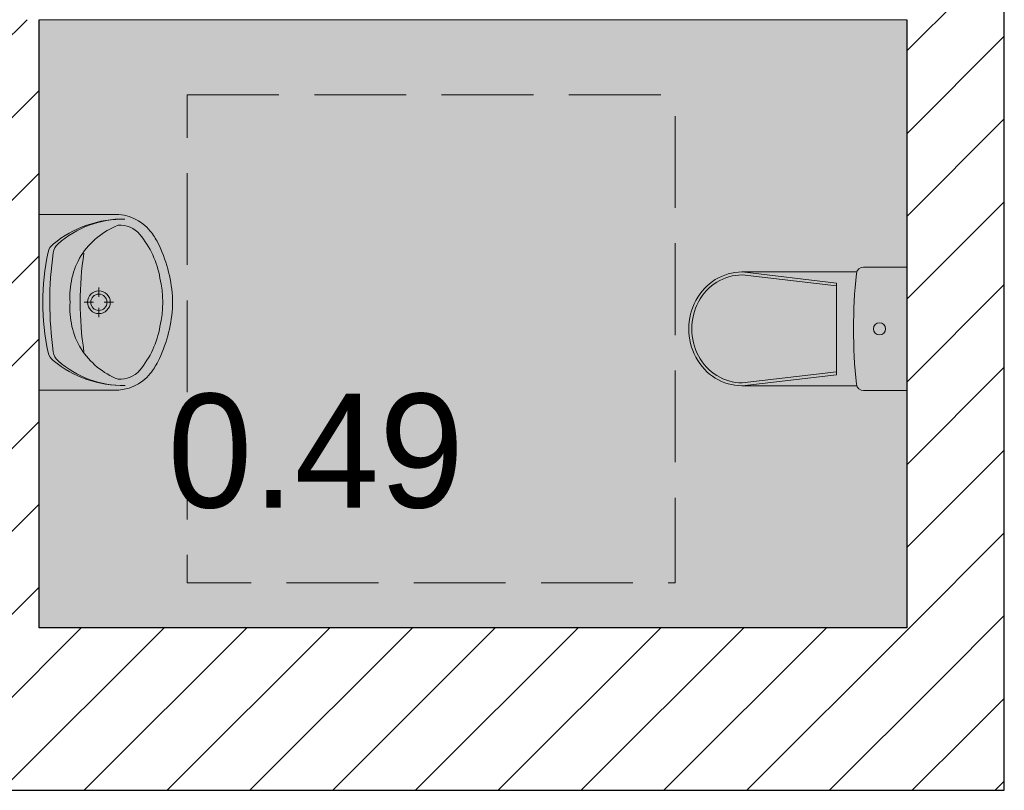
# Model space of a CAD drawing. Header units: millimetres. Extents: x -40063 to 512011, y 350190 to 687060.
# Tile 13 of 256: x 60340 to 63367, y 455637 to 458007. Entities that reach past the tile are written whole.
import ezdxf
from ezdxf.enums import TextEntityAlignment as Align

# ---------------------------------------------------------------- set-up
doc = ezdxf.new("R2010")
doc.units = ezdxf.units.MM
doc.linetypes.add('Krawędzie ukryte', pattern=[391.222223, 282.222223, -109])
doc.layers.get('0').update_dxf_attribs({"color": 8})
for name, color, linetype in [('Elementy Modelu - Strefy', 8, 'Continuous'), ('Konstrukcja - Ściany zew', 8, 'Continuous'), ('Wnętrze - Umeblowanie', 8, 'Continuous')]:
    doc.layers.add(name, color=color, linetype=linetype)
doc.styles.add('GENERATED_STYLE_2', font='txt')
doc.styles.get("Standard").update_dxf_attribs({"font": 'arial.ttf'})
pattern_1 = [(45, (2007650.3, -1666877.53), (-127.279217, 127.279217), [])]

# ---------------------------------------------------------------- blocks, each defined once
blk = doc.blocks.new('wc_0.49_53', base_point=(4336075.7, -2106367.8))
at = {"layer": 'Elementy Modelu - Strefy', "linetype": 'Continuous', "lineweight": 0}
blk.add_hatch(color=255, dxfattribs=at).paths.add_polyline_path([(4335153.8, -2105042.4), (4335153.8, -2106912.4), (4337820.8, -2106912.4), (4337820.8, -2105042.4)])
at = {"linetype": 'Continuous', "lineweight": 0, "flags": 1}
for tag in ['ROOM_NAME', 'ROOM_NUMBER', 'ROOM_AREA', 'ROOM_PERIM', 'ROOM_WALLS_SURF', 'ROOM_DOORS_SURF', 'ROOM_WINDS_SURF', 'ROOM_BASELEV', 'ROOM_HEIGHT', 'ROOM_NET_AREA', 'ROOM_REDUCED_AREA', 'ROOM_CALC_AREA', 'ROOM_VOLUME']:
    blk.add_attdef(tag, text='', height=200, dxfattribs=at).set_placement((4336075.7, -2106424.9), align=Align.BOTTOM_LEFT)
at = {"layer": 'Elementy Modelu - Strefy', "color": 5, "lineweight": 13, "insert": (4335548.6, -2106192.8), "char_height": 350, "attachment_point": 1, "style": 'GENERATED_STYLE_2'}
blk.add_mtext('{0.49}', dxfattribs=at)
blk = doc.blocks.new('Symbol WC 2 16_2')
at = {"layer": 'Wnętrze - Umeblowanie', "color": 7, "linetype": 'Continuous', "lineweight": 5}
for p, q in [((0, 0), (0, 380)), ((0, 380), (132.4, 380)), ((153.6, 364.9), (506.8, 364.9)), ((506.3, 364.9), (215.7, 330.9)), ((506.3, 356), (215.7, 322)), ((215.7, 190), (215.7, 330.9)), ((215.7, 190), (215.7, 49.1)), ((506.3, 24), (215.7, 58)), ((506.3, 15.1), (215.7, 49.1)), ((153.8, 15.1), (506.8, 15.1)), ((0, 0), (132.4, 0))]:
    blk.add_line(p, q, dxfattribs=at)
for centre, major_axis, ratio, start_param, end_param in [((132.4, 357.9), (22.3, 0), 0.989247, 0.100415, 1.570796), ((506.8, 190), (0, -174.9), 0.933096, 0, 3.141593), ((-1479.8, 190), (1643.4, 0), 0.989247, 6.178217, 6.388032), ((506.3, 190), (0, -166), 0.93174, 0, 3.141593), ((132.4, 22.1), (22.3, 0), 0.989247, 4.712389, 6.173785)]:
    blk.add_ellipse(centre, major_axis=major_axis, ratio=ratio, start_param=start_param, end_param=end_param, dxfattribs=at)
blk.add_ellipse((83.6, 190), major_axis=(18.7, 0), ratio=0.989247, dxfattribs=at)
blk = doc.blocks.new('Symbol Umywalka 16_2')
at = {"layer": 'Wnętrze - Umeblowanie', "color": 252, "linetype": 'Continuous', "lineweight": 5}
for p, q in [((0, 410), (540, 410)), ((0, 410), (0, 181.6)), ((355.1, 410), (184.9, 410)), ((540, 410), (540, 181.6)), ((269.9, 272.2), (269.9, 243.4)), ((253.2, 226.7), (224.4, 226.7)), ((315.4, 226.7), (286.6, 226.7)), ((269.9, 210), (269.9, 181.2))]:
    blk.add_line(p, q, dxfattribs=at)
for radius in [35, 25]:
    blk.add_circle((269.9, 226.7), radius, dxfattribs=at)
for centre, radius, start, end in [((264.2, -276.8), 675.9, 89.4897, 102.694), ((275.1, -276.8), 675.9, 77.2285, 90.4328), ((353.5, 151.9), 339.6, 140.6648, 180.9072), ((124.1, 322.4), 45, 97.8304, 138.5245), ((125.6, 338.7), 45, 102.694, 140.6648), ((275.2, -776.1), 1153.8, 90.245, 97.8304), ((263.5, -776.1), 1153.8, 82.0921, 89.6775), ((416.1, 322.2), 45, 41.398, 82.0921), ((414.6, 338.5), 45, 39.2578, 77.2285), ((186.5, 152), 339.6, 359.0153, 39.2578), ((319, 150.2), 305.1, 138.5245, 180.6767), ((220.9, 150.2), 305.1, 359.2458, 41.398), ((250.7, 75.1), 240.6, 85.394, 121.0561), ((289.3, 75.1), 240.6, 58.9439, 94.606), ((257.1, 79), 240.7, 122.8442, 158.4481), ((269.9, -700.7), 984.9, 81.1796, 98.8266), ((282.9, 79), 240.7, 21.5519, 57.1558), ((137.2, 175.7), 137.4, 177.5448, 231.2546), ((114, 161.9), 80.9, 176.0694, 229.1984), ((426, 161.9), 80.9, 310.8016, 3.9306), ((402.8, 175.7), 137.4, 308.7454, 2.4552), ((246.6, 327.4), 293, 230.7149, 260.0022), ((293.4, 327.4), 293, 279.9978, 309.2851), ((184.3, 234.6), 212.8, 231.3152, 242.8429), ((355.7, 234.6), 212.8, 297.1571, 308.6848), ((283.7, 443.7), 444.2, 243.7403, 265.7948), ((270, 346.7), 316.7, 256.4334, 283.5666), ((256.3, 443.7), 444.2, 274.2052, 296.2597), ((270, 270), 270, 265.9876, 274.0124)]:
    blk.add_arc(centre, radius, start, end, dxfattribs=at)
blk = doc.blocks.new('Ściana_96', base_point=(4338120.8, -2106912.4))
at = {"layer": 'Konstrukcja - Ściany zew', "linetype": 'Continuous'}
h = blk.add_hatch(dxfattribs=at)
h.set_pattern_fill('Bloczki_ceramiczne', color=256, style=0, pattern_type=2)
h.set_pattern_definition(pattern_1)
h.paths.add_polyline_path([(4337820.8, -2106912.4), (4338120.8, -2107412.4), (4338120.8, -2096992.4), (4337820.8, -2096992.4)])
at = {"layer": 'Konstrukcja - Ściany zew', "linetype": 'Continuous', "flags": 128}
for points in [[(4338120.8, -2107412.4), (4338120.8, -2096992.4)], [(4337820.8, -2105042.4), (4337820.8, -2106912.4)]]:
    blk.add_lwpolyline(points, dxfattribs=at)
blk = doc.blocks.new('Ściana_97', base_point=(4338120.8, -2106912.4))
at = {"layer": 'Konstrukcja - Ściany zew', "linetype": 'Continuous'}
h = blk.add_hatch(dxfattribs=at)
h.set_pattern_fill('Bloczki_ceramiczne', color=256, style=0, pattern_type=2)
h.set_pattern_definition(pattern_1)
h.paths.add_polyline_path([(4337820.8, -2106912.4), (4332423.8, -2106912.4), (4331928.4, -2107412.4), (4338120.8, -2107412.4)])
at = {"layer": 'Konstrukcja - Ściany zew', "linetype": 'Continuous', "flags": 128}
for points in [[(4337820.8, -2106912.4), (4335153.8, -2106912.4)], [(4331928.4, -2107412.4), (4338120.8, -2107412.4)]]:
    blk.add_lwpolyline(points, dxfattribs=at)
blk = doc.blocks.new('Ściana_101', base_point=(4335153.8, -2106912.4))
at = {"layer": 'Konstrukcja - Ściany zew', "linetype": 'Continuous'}
h = blk.add_hatch(dxfattribs=at)
h.set_pattern_fill('Bloczki_ceramiczne', color=256, style=0, pattern_type=2)
h.set_pattern_definition(pattern_1)
h.paths.add_polyline_path([(4335033.8, -2106912.4), (4335153.8, -2106912.4), (4335153.8, -2105042.4), (4335033.8, -2105042.4)])
at = {"layer": 'Konstrukcja - Ściany zew', "linetype": 'Continuous', "flags": 128}
blk.add_lwpolyline([(4335153.8, -2106912.4), (4335153.8, -2105042.4)], dxfattribs=at)

msp = doc.modelspace()

# ---------------------------------------------------------------- linework, layer by layer
at = {"layer": 'Elementy Modelu - Strefy', "color": 255, "linetype": 'Continuous', "lineweight": 0, "flags": 128}
msp.add_lwpolyline([(60400.17939, 458006.58916), (60400.17939, 456136.58916), (63067.16407, 456136.58916), (63067.16407, 458006.58916)], close=True, dxfattribs=at)
at = {"layer": 'Konstrukcja - Ściany zew', "color": 251, "linetype": 'Krawędzie ukryte', "lineweight": 13, "flags": 128}
msp.add_lwpolyline([(60854.96995, 457775.084), (62354.96995, 457775.084), (62354.96995, 456275.084), (60854.96995, 456275.084)], close=True, dxfattribs=at)

# ---------------------------------------------------------------- block references
at = {"layer": 'Elementy Modelu - Strefy', "color": 5, "linetype": 'Continuous', "lineweight": 13}
msp.add_blockref('wc_0.49_53', (61322.04574, 456681.25206), dxfattribs=at)
at = {"layer": 'Konstrukcja - Ściany zew'}
for name, p in [('Ściana_96', (63367.16407, 456136.58916)), ('Ściana_101', (60400.17939, 456136.58916)), ('Ściana_97', (63367.16407, 456136.58916))]:
    msp.add_blockref(name, p, dxfattribs=at)
at = {"layer": 'Wnętrze - Umeblowanie', "color": 252, "linetype": 'Continuous', "lineweight": 5, "xscale": -1, "zscale": 1000, "rotation": 89.99999999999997}
msp.add_blockref('Symbol Umywalka 16_2', (60810.22539, 457407.44818), dxfattribs=at)
at = {"layer": 'Wnętrze - Umeblowanie', "color": 7, "linetype": 'Continuous', "lineweight": 5, "xscale": -1, "zscale": 1000}
msp.add_blockref('Symbol WC 2 16_2', (63067.16407, 456865.73915), dxfattribs=at)

doc.saveas('drawing.dxf')
